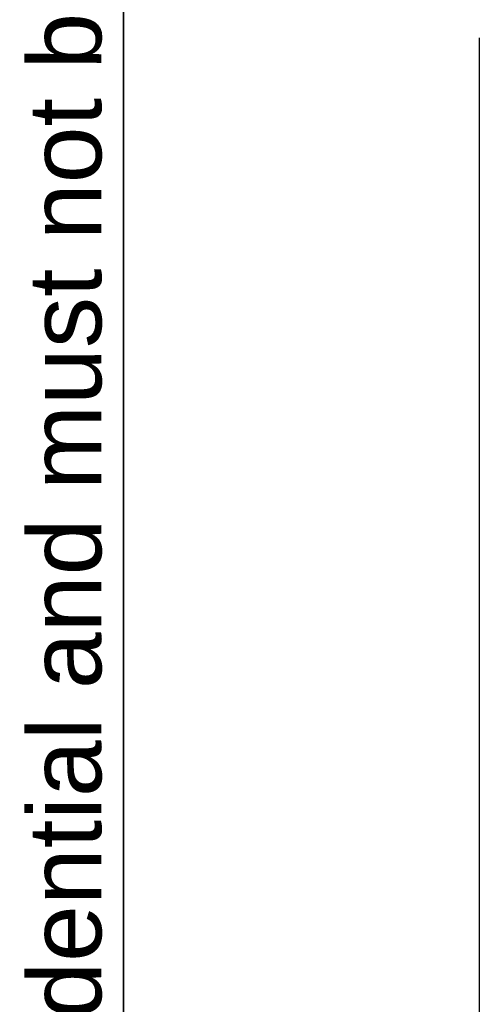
# Model space of a CAD drawing. Header units: inches. Extents: x 0 to 152, y -25 to 98.
# Tile 17 of 88: x 2.46 to 7.6, y 59.81 to 70.82. Entities that reach past the tile are written whole.
import ezdxf

# ---------------------------------------------------------------- set-up
doc = ezdxf.new("R2010")
doc.units = ezdxf.units.IN
doc.header["$LTSCALE"] = 9.095314
doc.header["$MEASUREMENT"] = 0
doc.layers.get('0').update_dxf_attribs({"lineweight": 25})
for name, color, linetype, lineweight in [('Sketch Geometry(ANSI)', 7, 'Continuous', 25), ('Symbols(ANSI)', 7, 'Continuous', 25), ('Visible Edges(ANSI)', 7, 'Continuous', 25)]:
    doc.layers.add(name, color=color, linetype=linetype, lineweight=lineweight)
doc.styles.add('Current-ANSI', font='arial.ttf')

# ---------------------------------------------------------------- blocks, each defined once
blk = doc.blocks.new('Borders 10_EXM - B (Inch)')
at = {"layer": 'Sketch Geometry(ANSI)', "linetype": 'Continuous', "lineweight": 35}
blk.add_line((0.3979, 10.5665), (0.3979, 0.2545), dxfattribs=at)
at = {"layer": 'Symbols(ANSI)', "color": 7, "insert": (0.3979, 5.4193), "char_height": 0.09, "attachment_point": 7, "rotation": 90, "style": 'Current-ANSI'}
blk.add_mtext('This drawing is confidential and must not be reproduced or used without the consent of EXM', dxfattribs=at)
at = {"layer": 'Symbols(ANSI)', "color": 7, "style": 'Current-ANSI'}
blk.add_attdef('FILENAME_AND_PATH_001', (6.0203, 10.7181), '', height=0.09, dxfattribs=at)

msp = doc.modelspace()

# ---------------------------------------------------------------- linework, layer by layer
at = {"layer": 'Visible Edges(ANSI)'}
msp.add_line((7.5979, 70.6212), (7.5979, 33.7817), dxfattribs=at)

# ---------------------------------------------------------------- block references
at = {"xscale": 9.095313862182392, "yscale": 9.095313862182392, "zscale": 9.095313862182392}
msp.add_blockref('Borders 10_EXM - B (Inch)', (0, 0), dxfattribs=at)

doc.saveas('drawing.dxf')
